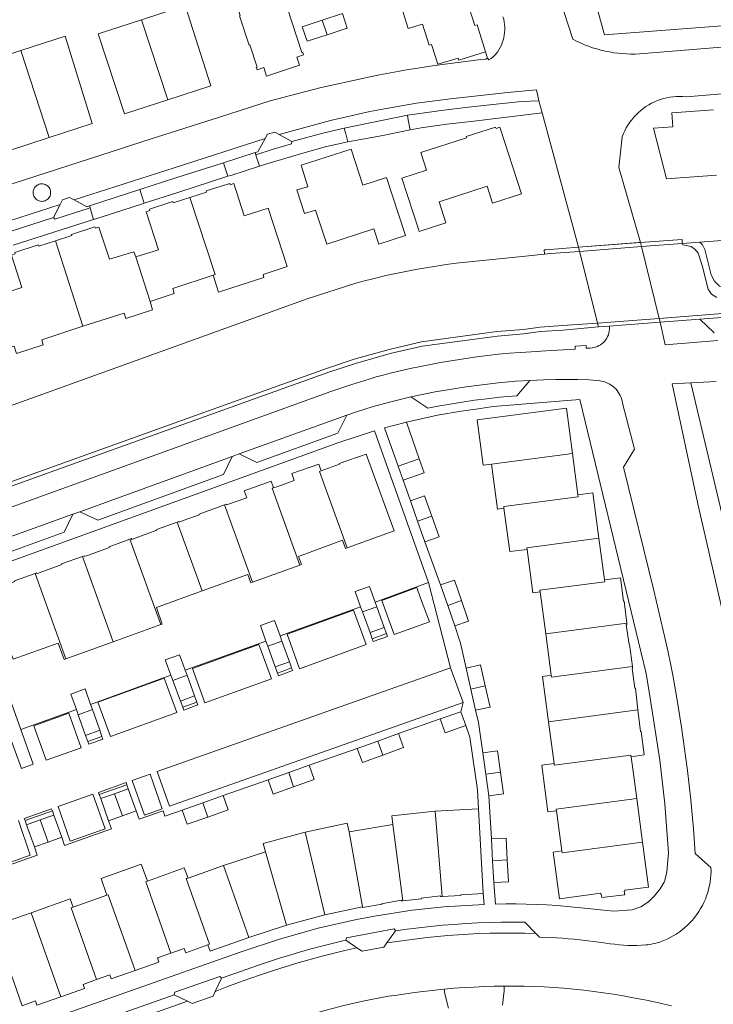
# Model space of a CAD drawing. Header units: metres. Extents: x 89888 to 94270, y 464165 to 468904.
# Tile 23 of 256: x 91018 to 91113, y 465648 to 465782. Entities that reach past the tile are written whole.
import ezdxf

# ---------------------------------------------------------------- set-up
doc = ezdxf.new("R2010")
doc.units = ezdxf.units.M
for name, color, linetype, lineweight in [('B_BEBOUWINGSGRENS_0', 251, 'CONTINUOUS', 13), ('B_TUSSENMUUR_0', 251, 'CONTINUOUS', 13), ('G_GRENS_ALGEMEEN_0', 251, 'CONTINUOUS', 13), ('K_KUNSTWERKGRENS_0', 251, 'CONTINUOUS', 13), ('K_KUNSTWERKGRENS_1', 251, 'CONTINUOUS', 13), ('T_CULTUURGRENS_0', 251, 'CONTINUOUS', 13), ('T_HEK_0', 251, 'CONTINUOUS', 13), ('T_MUUR_30CM_0', 251, 'CONTINUOUS', 13), ('V_WEGGRENS_0', 251, 'CONTINUOUS', 13), ('W_KADEMUUR_30CM_LIJN_0', 251, 'CONTINUOUS', 13), ('W_WALBESCHERMING_LIJN_0', 251, 'CONTINUOUS', 13), ('W_WATERGRENS_0', 251, 'CONTINUOUS', 13)]:
    doc.layers.add(name, color=color, linetype=linetype, lineweight=lineweight)

msp = doc.modelspace()

# ---------------------------------------------------------------- linework, layer by layer
at = {"layer": 'B_BEBOUWINGSGRENS_0'}
for p, q in [((91024.38, 465780.11), (91018.28, 465778.13)), ((91018.28, 465778.13), (91012.58, 465776.27)), ((91049.66, 465778.92), (91050.66, 465775.85)), ((91016.45, 465764.37), (91022.16, 465766.23)), ((91094.57, 465717.33), (91093.83, 465722.99)), ((91069.96, 465721.24), (91072.85, 465722.25)), ((91070.64, 465719.32), (91069.96, 465721.24)), ((91072.64, 465713.7), (91071.65, 465716.51)), ((91073.64, 465710.88), (91072.64, 465713.7)), ((91098.23, 465705.69), (91097.48, 465711.37)), ((91050.01, 465705.37), (91056.51, 465707.69)), ((91076.76, 465702.19), (91075.79, 465705.01)), ((91089.43, 465704.03), (91090.19, 465698.3)), ((91066.81, 465702.62), (91067.04, 465701.98)), ((91065.1, 465701.28), (91064.84, 465701.98)), ((91066.12, 465698.47), (91065.1, 465701.28)), ((91067.04, 465701.98), (91068.06, 465699.17)), ((91077.72, 465699.37), (91076.76, 465702.19)), ((91030.95, 465697.21), (91037.45, 465699.55)), ((91068.06, 465699.17), (91066.12, 465698.47)), ((91090.19, 465698.3), (91090.95, 465692.61)), ((91024.46, 465694.87), (91030.95, 465697.21)), ((91052.11, 465696.59), (91051.86, 465697.28)), ((91053.8, 465698.02), (91054.06, 465697.29)), ((91054.06, 465697.29), (91055.08, 465694.47)), ((91053.13, 465693.77), (91052.11, 465696.59)), ((91055.08, 465694.47), (91053.13, 465693.77)), ((91040.8, 465693.31), (91041.06, 465692.61)), ((91079.93, 465690.72), (91079.28, 465693.61)), ((91039.12, 465691.9), (91038.86, 465692.61)), ((91040.15, 465689.08), (91039.12, 465691.9)), ((91041.06, 465692.61), (91042.09, 465689.8)), ((91080.58, 465687.82), (91079.93, 465690.72)), ((91042.09, 465689.8), (91040.15, 465689.08)), ((91026.16, 465687.22), (91025.91, 465687.92)), ((91027.86, 465688.6), (91028.11, 465687.91)), ((91028.11, 465687.91), (91029.11, 465685.09)), ((91075.73, 465686.64), (91078.57, 465687.63)), ((91078.57, 465687.63), (91079.23, 465685.72)), ((91027.16, 465684.39), (91026.16, 465687.22)), ((91090.58, 465686.25), (91091.32, 465680.55)), ((91029.11, 465685.09), (91027.16, 465684.39)), ((91064.38, 465682.61), (91067.2, 465683.62)), ((91067.2, 465683.62), (91070.01, 465684.63)), ((91081.99, 465679.07), (91081.58, 465682.01)), ((91102.65, 465675.74), (91101.88, 465681.47)), ((91052.15, 465678.32), (91054.98, 465679.32)), ((91054.98, 465679.32), (91057.8, 465680.31)), ((91082.41, 465676.12), (91081.99, 465679.07)), ((91031.13, 465676.41), (91033.02, 465677.08)), ((91033.02, 465677.08), (91034.09, 465674.04)), ((91029.24, 465675.74), (91031.13, 465676.41)), ((91030.32, 465672.7), (91029.24, 465675.74)), ((91043.21, 465675.15), (91046.02, 465676.14)), ((91103.44, 465669.79), (91102.65, 465675.74)), ((91034.09, 465674.04), (91032.21, 465673.37)), ((91040.4, 465674.17), (91043.21, 465675.15)), ((91075.03, 465674.02), (91080.97, 465674.34)), ((91080.97, 465674.34), (91081.63, 465662.73)), ((91091.66, 465674.05), (91092.39, 465668.57)), ((91019.07, 465672.16), (91020.95, 465672.83)), ((91020.95, 465672.83), (91022.82, 465673.49)), ((91022.82, 465673.49), (91023.9, 465670.44)), ((91032.21, 465673.37), (91030.32, 465672.7)), ((91020.15, 465669.12), (91019.07, 465672.16)), ((91063.25, 465671.2), (91069.26, 465672.18)), ((91023.9, 465670.44), (91022.02, 465669.78)), ((91082.9, 465667.23), (91082.74, 465670.23)), ((91022.02, 465669.78), (91020.15, 465669.12)), ((91046.06, 465666.57), (91051.8, 465668.43)), ((91083.06, 465664.24), (91082.9, 465667.23)), ((91041.2, 465664.86), (91046.06, 465666.57)), ((91025.46, 465660.87), (91030.09, 465662.51)), ((91065.08, 465660.93), (91059.95, 465659.83)), ((91059.95, 465659.83), (91054.7, 465658.4)), ((91054.7, 465658.4), (91049.52, 465656.73))]:
    msp.add_line(p, q, dxfattribs=at)
for points in [[(91050.66, 465775.85), (91050.55, 465775.81), (91050.66, 465775.49), (91051.56, 465775.8), (91051.94, 465774.64), (91056.47, 465776.12), (91056.11, 465777.24), (91057.01, 465777.57), (91056.9, 465777.88), (91056.8, 465777.85), (91053.49, 465788), (91053.6, 465788.04), (91053.5, 465788.34), (91053.4, 465788.31), (91053.11, 465789.18), (91046.97, 465787.19), (91047.25, 465786.31), (91047.15, 465786.27), (91047.25, 465785.97), (91047.35, 465786), (91048.35, 465782.93), (91048.25, 465782.89), (91049.55, 465778.89), (91049.66, 465778.92)], [(91078.4, 465788.14), (91079.07, 465786.01), (91080.48, 465781.55), (91080.79, 465781.64), (91081.95, 465777.98)], [(91081.95, 465777.98), (91078.27, 465776.81), (91078.2, 465777.07), (91075.39, 465776.26), (91074.52, 465778.98), (91074.2, 465778.88), (91073.31, 465781.74), (91071.36, 465781.17), (91070.68, 465783.33), (91069.99, 465785.5)], [(91038.42, 465771.38), (91044.34, 465773.31), (91040.79, 465784.29), (91034.83, 465782.34)], [(91060.24, 465780.29), (91062.98, 465781.19), (91062.33, 465783.19), (91059.59, 465782.3)], [(91034.83, 465782.34), (91028.91, 465780.41), (91032.51, 465769.45), (91038.42, 465771.38)], [(91059.59, 465782.3), (91056.85, 465781.4), (91057.5, 465779.4), (91060.24, 465780.29)], [(91022.16, 465766.23), (91028.07, 465768.15), (91024.38, 465780.11)], [(91113.14, 465770.04), (91107.44, 465769.61), (91107.59, 465767.71), (91104.94, 465767.51), (91106.71, 465760.57), (91113.58, 465761.07)], [(91086.86, 465758.54), (91083.92, 465767.66), (91083.39, 465767.48), (91083.32, 465767.66), (91079.27, 465766.37), (91079.33, 465766.19), (91073.07, 465764.17), (91073.85, 465761.75), (91070.5, 465760.66)], [(91063.52, 465764.63), (91056.68, 465762.44), (91057.62, 465759.49), (91056.11, 465759.06), (91057.15, 465755.81), (91058.66, 465756.3), (91060.19, 465751.62), (91066.64, 465753.72), (91067.32, 465751.63), (91070.96, 465752.81), (91070.87, 465753.11)], [(91070.87, 465753.11), (91068.39, 465760.77), (91065.12, 465759.71), (91063.52, 465764.63)], [(91070.5, 465760.66), (91072.79, 465753.55), (91072.85, 465753.36), (91076.5, 465754.53), (91075.58, 465757.42), (91082.16, 465759.55), (91082.89, 465757.26), (91086.86, 465758.54)], [(91054.76, 465748.59), (91052.18, 465756.54), (91048.88, 465755.49), (91047.45, 465759.93), (91046.96, 465759.76), (91046.9, 465759.94), (91043.68, 465758.92), (91043.74, 465758.75), (91041.46, 465758.01)], [(91041.46, 465758.01), (91039.18, 465757.28), (91039.12, 465757.45), (91035.9, 465756.41), (91035.96, 465756.23), (91035.47, 465756.08), (91037.14, 465750.84), (91034.04, 465749.88)], [(91034.04, 465749.88), (91033.79, 465750.6), (91030.45, 465749.57), (91029, 465753.98), (91028.52, 465753.84), (91028.45, 465754.01), (91025.23, 465752.97), (91025.28, 465752.8), (91023.04, 465752.08)], [(91023.04, 465752.08), (91020.76, 465751.35), (91020.68, 465751.52), (91017.46, 465750.47), (91017.51, 465750.29), (91017.03, 465750.13), (91018.43, 465745.7), (91015.14, 465744.62), (91015.23, 465744.34), (91013.83, 465743.9), (91015.97, 465737.22), (91017.38, 465737.69), (91017.71, 465736.66), (91021.38, 465737.83), (91021.16, 465738.53), (91026.77, 465740.41)], [(91044.62, 465747.37), (91045.35, 465745.07), (91051.6, 465747.07), (91051.48, 465747.5), (91054.76, 465748.59)], [(91036, 465743.8), (91039.32, 465744.88), (91039.1, 465745.56), (91044.62, 465747.37)], [(91026.77, 465740.41), (91032.44, 465742.17), (91032.66, 465741.46), (91036.35, 465742.65), (91036, 465743.8)], [(91093.83, 465722.99), (91093.03, 465729.18), (91080.78, 465727.59), (91081.6, 465721.38), (91082.77, 465721.53)], [(91062.99, 465710.06), (91069.41, 465712.37), (91065.6, 465722.9), (91061.9, 465721.6), (91061.93, 465721.51), (91059.43, 465720.6)], [(91059.43, 465720.6), (91059.1, 465721.53), (91055.4, 465720.22), (91055.73, 465719.28), (91053.49, 465718.48), (91052.92, 465718.28)], [(91072.85, 465722.25), (91073.52, 465720.33), (91070.64, 465719.32)], [(91082.77, 465721.53), (91083.59, 465715.35), (91084.46, 465715.48)], [(91052.92, 465718.28), (91052.6, 465719.21), (91048.9, 465717.88), (91049.24, 465716.93), (91046.46, 465715.94), (91046.43, 465716.03), (91046.2, 465715.94)], [(91071.65, 465716.51), (91073.57, 465717.2), (91074.57, 465714.38)], [(91097.48, 465711.37), (91096.65, 465717.57), (91094.57, 465717.33)], [(91046.2, 465715.94), (91042.7, 465714.67), (91042.74, 465714.58), (91040.53, 465713.79), (91039.97, 465713.59), (91039.94, 465713.67), (91039.71, 465713.59)], [(91074.57, 465714.38), (91075.57, 465711.57), (91073.64, 465710.88)], [(91084.46, 465715.48), (91085.27, 465709.56), (91087.63, 465709.83)], [(91039.71, 465713.59), (91036.88, 465712.57), (91036.92, 465712.47), (91033.57, 465711.25), (91033.48, 465711.22), (91033.43, 465711.33), (91033.22, 465711.25)], [(91033.22, 465711.25), (91030.39, 465710.21), (91030.42, 465710.12), (91027.3, 465708.99), (91026.99, 465708.88), (91026.96, 465708.98), (91026.73, 465708.89)], [(91056.51, 465707.69), (91056.74, 465707.77), (91056.34, 465708.89), (91062.35, 465711.09), (91062.77, 465709.98), (91062.99, 465710.06)], [(91087.63, 465709.83), (91088.44, 465703.9), (91089.43, 465704.03)], [(91026.73, 465708.89), (91023.89, 465707.87), (91023.92, 465707.77), (91020.82, 465706.63), (91020.51, 465706.52), (91020.46, 465706.62), (91020.24, 465706.55)], [(91020.24, 465706.55), (91017.42, 465705.53), (91017.46, 465705.44), (91013.85, 465704.13), (91017.24, 465694.8), (91023.43, 465697.03), (91024.24, 465694.79), (91024.46, 465694.87)], [(91043.12, 465704.17), (91049.39, 465706.41), (91049.79, 465705.29), (91050.01, 465705.37)], [(91075.79, 465705.01), (91077.68, 465705.65), (91078.65, 465702.84)], [(91101.27, 465699.77), (91100.95, 465702.75), (91100.85, 465702.76), (91100.43, 465705.95), (91098.23, 465705.69)], [(91037.45, 465699.55), (91037.67, 465699.63), (91036.87, 465701.88), (91043.12, 465704.17)], [(91064.84, 465701.98), (91064.08, 465704.09), (91066.03, 465704.79), (91066.81, 465702.62)], [(91078.65, 465702.84), (91079.61, 465700.02), (91077.72, 465699.37)], [(91051.86, 465697.28), (91051.1, 465699.41), (91053.05, 465700.11), (91053.8, 465698.02)], [(91102.05, 465693.82), (91101.68, 465696.82), (91101.59, 465696.81), (91101.2, 465699.5), (91101.3, 465699.51), (91101.27, 465699.77)], [(91038.86, 465692.61), (91038.08, 465694.72), (91040.03, 465695.43), (91040.8, 465693.31)], [(91079.28, 465693.61), (91081.26, 465694.06), (91081.91, 465691.16)], [(91102.81, 465687.87), (91102.47, 465690.87), (91102.37, 465690.87), (91102.01, 465693.54), (91102.08, 465693.55), (91102.05, 465693.82)], [(91090.95, 465692.61), (91089.76, 465692.45), (91090.58, 465686.25)], [(91025.91, 465687.92), (91025.15, 465690.05), (91027.1, 465690.74), (91027.86, 465688.6)], [(91081.91, 465691.16), (91082.56, 465688.27), (91080.58, 465687.82)], [(91101.88, 465681.47), (91103.68, 465681.71), (91103.24, 465684.92), (91103.15, 465684.92), (91102.81, 465687.87)], [(91079.23, 465685.72), (91076.39, 465684.73), (91075.73, 465686.64)], [(91070.01, 465684.63), (91070.7, 465682.71), (91067.88, 465681.7)], [(91067.88, 465681.7), (91065.07, 465680.69), (91064.38, 465682.61)], [(91081.58, 465682.01), (91083.59, 465682.29), (91084.01, 465679.35)], [(91057.8, 465680.31), (91058.49, 465678.36), (91055.66, 465677.36)], [(91084.01, 465679.35), (91084.42, 465676.41), (91082.41, 465676.12)], [(91091.32, 465680.55), (91089.64, 465680.33), (91090.48, 465673.91), (91091.66, 465674.05)], [(91055.66, 465677.36), (91052.84, 465676.36), (91052.15, 465678.32)], [(91046.02, 465676.14), (91046.7, 465674.19), (91043.89, 465673.2)], [(91043.89, 465673.2), (91041.08, 465672.22), (91040.4, 465674.17)], [(91069.26, 465672.18), (91069.12, 465673.36), (91075.03, 465674.02)], [(91057.22, 465671.13), (91063, 465672.38), (91063.25, 465671.2)], [(91051.8, 465668.43), (91051.49, 465669.59), (91057.22, 465671.13)], [(91082.74, 465670.23), (91084.76, 465670.34), (91084.92, 465667.34)], [(91092.39, 465668.57), (91091.21, 465668.42), (91092.08, 465662.01), (91097.71, 465662.79), (91097.73, 465662.67), (91097.79, 465662.67), (91097.85, 465662.19), (91101, 465662.58), (91100.95, 465663.08), (91101.01, 465663.09), (91101.02, 465663.19), (91104.26, 465663.63), (91103.44, 465669.79)], [(91084.92, 465667.34), (91085.08, 465664.35), (91083.06, 465664.24)], [(91030.09, 465662.51), (91029.28, 465664.78), (91034.8, 465666.74), (91035.65, 465664.42)], [(91035.65, 465664.42), (91040.69, 465666.26), (91041.2, 465664.86)], [(91019.71, 465660.12), (91025.06, 465662), (91025.46, 465660.87)], [(91070.63, 465661.72), (91070.44, 465661.7), (91070.42, 465661.82), (91068.17, 465661.44), (91067.76, 465661.38), (91067.79, 465661.27), (91065.1, 465660.82), (91065.08, 465660.93)], [(91076.01, 465662.33), (91075.79, 465662.32), (91075.79, 465662.43), (91073.14, 465662.11), (91073.16, 465662.01), (91070.63, 465661.72)], [(91081.63, 465662.73), (91078.65, 465662.58), (91078.57, 465662.58), (91078.51, 465662.46), (91076.01, 465662.33)], [(91014.82, 465657.14), (91014.42, 465658.28), (91019.71, 465660.12)], [(91049.52, 465656.73), (91044.23, 465654.86), (91043.93, 465655.72)], [(91043.93, 465655.72), (91040.89, 465654.64), (91040.68, 465655.21), (91038.86, 465654.57)], [(91038.86, 465654.57), (91037.03, 465653.92), (91037.22, 465653.34), (91033.95, 465652.2)], [(91033.95, 465652.2), (91030.68, 465651.05), (91030.48, 465651.62), (91028.65, 465650.97)], [(91028.65, 465650.97), (91026.83, 465650.31), (91027.02, 465649.74), (91023.76, 465648.61)], [(91023.76, 465648.61), (91020.5, 465647.47), (91020.3, 465648.03), (91018.48, 465647.38)]]:
    msp.add_lwpolyline(points, dxfattribs=at)
at = {"layer": 'B_TUSSENMUUR_0'}
for p, q in [((91034.83, 465782.34), (91038.42, 465771.38)), ((91059.59, 465782.3), (91060.24, 465780.29)), ((91018.28, 465778.13), (91022.16, 465766.23)), ((91023.04, 465752.08), (91026.77, 465740.41)), ((91034.04, 465749.88), (91036, 465743.8)), ((91093.83, 465722.99), (91082.77, 465721.53)), ((91046.2, 465715.94), (91050.01, 465705.37)), ((91074.57, 465714.38), (91072.64, 465713.7)), ((91039.71, 465713.59), (91043.12, 465704.17)), ((91033.22, 465711.25), (91037.45, 465699.55)), ((91026.73, 465708.89), (91030.95, 465697.21)), ((91020.24, 465706.55), (91024.46, 465694.87)), ((91078.65, 465702.84), (91076.76, 465702.19)), ((91065.1, 465701.28), (91067.04, 465701.98)), ((91101.27, 465699.77), (91090.19, 465698.3)), ((91052.11, 465696.59), (91054.06, 465697.29)), ((91039.12, 465691.9), (91041.06, 465692.61)), ((91081.91, 465691.16), (91079.93, 465690.72)), ((91026.16, 465687.22), (91028.11, 465687.91)), ((91102.81, 465687.87), (91090.58, 465686.25)), ((91067.88, 465681.7), (91067.2, 465683.62)), ((91054.98, 465679.32), (91055.66, 465677.36)), ((91081.99, 465679.07), (91084.01, 465679.35)), ((91031.13, 465676.41), (91032.21, 465673.37)), ((91043.21, 465675.15), (91043.89, 465673.2)), ((91075.03, 465674.02), (91076.01, 465662.33)), ((91020.95, 465672.83), (91022.02, 465669.78)), ((91070.63, 465661.72), (91069.26, 465672.18)), ((91057.22, 465671.13), (91059.95, 465659.83)), ((91063.25, 465671.2), (91065.08, 465660.93)), ((91051.8, 465668.43), (91054.7, 465658.4)), ((91082.9, 465667.23), (91084.92, 465667.34)), ((91046.06, 465666.57), (91049.52, 465656.73)), ((91019.71, 465660.12), (91023.76, 465648.61))]:
    msp.add_line(p, q, dxfattribs=at)
for points in [[(91044.62, 465747.37), (91044.91, 465747.46), (91041.46, 465758.01)], [(91059.43, 465720.6), (91059.21, 465720.53), (91062.99, 465710.06)], [(91052.92, 465718.28), (91052.71, 465718.21), (91056.51, 465707.69)], [(91094.57, 465717.33), (91094.61, 465717.04), (91084.43, 465715.7), (91084.46, 465715.48)], [(91097.48, 465711.37), (91087.6, 465710.07), (91087.63, 465709.83)], [(91098.23, 465705.69), (91098.27, 465705.42), (91089.4, 465704.25), (91089.43, 465704.03)], [(91090.95, 465692.61), (91090.98, 465692.36), (91102.05, 465693.82)], [(91091.32, 465680.55), (91091.36, 465680.31), (91101.85, 465681.69), (91101.88, 465681.47)], [(91091.66, 465674.05), (91091.63, 465674.28), (91102.65, 465675.74)], [(91092.39, 465668.57), (91092.42, 465668.33), (91103.44, 465669.79)], [(91041.2, 465664.86), (91040.96, 465664.78), (91044.13, 465655.79), (91043.93, 465655.72)], [(91035.65, 465664.42), (91035.4, 465664.33), (91038.86, 465654.57)], [(91030.09, 465662.51), (91030.26, 465662.58), (91033.95, 465652.2)], [(91025.46, 465660.87), (91025.18, 465660.77), (91028.65, 465650.97)], [(91014.82, 465657.14), (91015.02, 465657.21), (91018.48, 465647.38)]]:
    msp.add_lwpolyline(points, dxfattribs=at)
at = {"layer": 'G_GRENS_ALGEMEEN_0'}
for p, q in [((91017.27, 465751.5), (91028.27, 465755.02)), ((91103.16, 465751.87), (91108.85, 465752.26)), ((91108.85, 465752.26), (91108.88, 465751.71)), ((91108.88, 465751.71), (91111.27, 465751.89)), ((91111.29, 465741.35), (91105.86, 465740.94)), ((91097.39, 465740.3), (91092.52, 465739.87))]:
    msp.add_line(p, q, dxfattribs=at)
for points in [[(91071.62, 465767.27), (91073.14, 465767.57), (91076.65, 465768.06), (91080.36, 465768.49), (91089.71, 465769.59)], [(91055.43, 465765.7), (91055.37, 465765.36), (91052.71, 465764.59), (91050.49, 465763.86)], [(91050.98, 465762.29), (91051.54, 465762.47), (91056.93, 465764.08), (91060.18, 465765.02), (91063.09, 465765.66)], [(91035.18, 465757.24), (91039.81, 465758.71), (91046.67, 465760.93)], [(91022.77, 465755.29), (91022.97, 465755.05), (91027.78, 465756.62)], [(91090.03, 465750.27), (91089.99, 465750.84), (91090.18, 465750.86), (91094.66, 465751.23)], [(91199.29, 465748.07), (91158.61, 465744.97), (91111.29, 465741.35)]]:
    msp.add_lwpolyline(points, dxfattribs=at)
at = {"layer": 'K_KUNSTWERKGRENS_0'}
for p, q in [((91094.66, 465751.23), (91103.16, 465751.87)), ((91094.81, 465750.64), (91094.66, 465751.23)), ((91103.29, 465751.3), (91094.81, 465750.64)), ((91103.16, 465751.87), (91103.29, 465751.3)), ((91094.81, 465750.64), (91094.81, 465750.64)), ((91097.26, 465740.83), (91105.74, 465741.46)), ((91098.89, 465740.41), (91097.39, 465740.3)), ((91105.86, 465740.94), (91098.89, 465740.41))]:
    msp.add_line(p, q, dxfattribs=at)
at = {"layer": 'K_KUNSTWERKGRENS_1'}
for p, q in [((91094.66, 465751.23), (91094.81, 465750.64)), ((91103.3, 465751.3), (91103.16, 465751.87)), ((91105.74, 465741.46), (91103.3, 465751.3)), ((91105.86, 465740.94), (91105.74, 465741.46)), ((91097.26, 465740.83), (91097.39, 465740.3)), ((91097.39, 465740.3), (91098.89, 465740.41)), ((91098.89, 465740.41), (91105.86, 465740.94))]:
    msp.add_line(p, q, dxfattribs=at)
for points in [[(91103.16, 465751.87), (91102.89, 465751.85), (91094.66, 465751.23)], [(91094.81, 465750.64), (91094.97, 465750), (91097.26, 465740.83)]]:
    msp.add_lwpolyline(points, dxfattribs=at)
at = {"layer": 'T_CULTUURGRENS_0'}
for p, q in [((91111.29, 465741.35), (91113.27, 465739.49)), ((91066.42, 465697.62), (91068.36, 465698.32)), ((91040.49, 465688.25), (91042.4, 465688.95)), ((91027.46, 465683.55), (91029.41, 465684.24)), ((91032.82, 465677.64), (91029.04, 465676.3)), ((91022.62, 465674.05), (91018.88, 465672.73))]:
    msp.add_line(p, q, dxfattribs=at)
for points in [[(91111.27, 465751.89), (91111.64, 465751.52), (91111.96, 465750.91), (91112.83, 465747.44)], [(91112.83, 465747.44), (91113.28, 465746.57), (91114, 465745.9), (91114.9, 465745.52), (91115.87, 465745.45), (91118.17, 465745.96), (91120.21, 465746.99), (91126.16, 465748.06), (91139.65, 465749.17)], [(91068.36, 465698.32), (91068.5, 465697.94), (91066.56, 465697.24), (91066.42, 465697.62)], [(91055.38, 465693.62), (91055.52, 465693.25), (91053.57, 465692.54), (91053.43, 465692.92)], [(91053.43, 465692.92), (91054.44, 465693.28), (91055.38, 465693.62)], [(91042.4, 465688.95), (91042.54, 465688.58), (91040.6, 465687.86), (91040.49, 465688.25)], [(91029.41, 465684.24), (91029.55, 465683.86), (91027.6, 465683.17), (91027.46, 465683.55)], [(91029.04, 465676.3), (91028.94, 465676.59), (91032.71, 465677.92), (91032.82, 465677.64)], [(91018.88, 465672.73), (91018.77, 465673.01), (91022.52, 465674.34), (91022.62, 465674.05)]]:
    msp.add_lwpolyline(points, dxfattribs=at)
at = {"layer": 'T_HEK_0'}
for p, q in [((91072.85, 465722.25), (91071.1, 465727.28)), ((91066.73, 465726.09), (91061.87, 465724.49)), ((91074.12, 465705.33), (91066.73, 465726.09)), ((91061.87, 465724.49), (91010.84, 465706.03)), ((91070.64, 465719.32), (91071.65, 465716.51)), ((91073.64, 465710.88), (91075.79, 465705.01)), ((91010.84, 465706.03), (91018.3, 465685.18)), ((91074.12, 465705.33), (91066.81, 465702.62)), ((91064.84, 465701.98), (91053.8, 465698.02)), ((91051.86, 465697.28), (91040.8, 465693.31)), ((91038.86, 465692.61), (91027.86, 465688.6)), ((91018.3, 465685.18), (91025.91, 465687.92)), ((91075.73, 465686.64), (91070.01, 465684.63)), ((91018.3, 465685.18), (91020, 465680.43)), ((91064.38, 465682.61), (91057.8, 465680.31)), ((91052.15, 465678.32), (91046.02, 465676.14)), ((91082.41, 465676.12), (91082.74, 465670.23)), ((91023.9, 465670.44), (91024.29, 465669.32)), ((91083.06, 465664.24), (91083.31, 465661.29)), ((91081.63, 465662.73), (91081.74, 465661.25))]:
    msp.add_line(p, q, dxfattribs=at)
for points in [[(91077.72, 465699.37), (91078.51, 465697.02), (91079.28, 465693.61)], [(91080.58, 465687.82), (91080.97, 465686.14), (91081.58, 465682.01)], [(91079.23, 465685.72), (91079.77, 465684.14), (91080.83, 465676.92), (91080.97, 465674.34)], [(91020, 465680.43), (91018.38, 465679.86), (91016.66, 465684.6)], [(91034.09, 465674.04), (91034.49, 465672.92), (91037.77, 465674.07)], [(91040.4, 465674.17), (91038.03, 465673.34), (91037.77, 465674.07)], [(91030.32, 465672.7), (91030.71, 465671.58), (91024.29, 465669.32)], [(91020.15, 465669.12), (91020.54, 465668), (91014.12, 465665.72)]]:
    msp.add_lwpolyline(points, dxfattribs=at)
at = {"layer": 'T_MUUR_30CM_0'}
msp.add_line((91071.1, 465727.28), (91070.93, 465727.24), dxfattribs=at)
for points in [[(91082.98, 465729.39), (91080.91, 465729.11), (91078.62, 465728.77), (91075.34, 465728.23), (91071.1, 465727.28)], [(91094.52, 465660.84), (91093.13, 465660.98), (91091.73, 465661.09), (91090.33, 465661.18), (91088.92, 465661.25), (91087.52, 465661.3), (91086.12, 465661.32), (91084.71, 465661.32), (91083.31, 465661.29)]]:
    msp.add_lwpolyline(points, dxfattribs=at)
at = {"layer": 'V_WEGGRENS_0'}
for p, q in [((91093.88, 465779.7), (91073.83, 465841.69)), ((91204.99, 465788.48), (91098.25, 465780.28)), ((91081.95, 465777.98), (91082.22, 465777.09)), ((91082.4, 465776.86), (91082.22, 465777.09)), ((91088.94, 465772.74), (91089.25, 465771.26)), ((91089.25, 465771.26), (91089.71, 465769.59)), ((91062.59, 465767.53), (91071.26, 465769.28)), ((91089.71, 465769.59), (91094.66, 465751.23)), ((91052.09, 465766.7), (91053.07, 465766.98)), ((91053.07, 465766.98), (91053.66, 465766.66)), ((91051.75, 465766.08), (91052.09, 465766.7)), ((91053.66, 465766.66), (91055.43, 465765.7)), ((91046.06, 465762.78), (91050.41, 465764.17)), ((91050.49, 465763.86), (91050.41, 465764.17)), ((91103.16, 465751.87), (91100.18, 465762.11)), ((91027.71, 465756.89), (91034.6, 465759.11)), ((91023.68, 465757.08), (91024.01, 465757.72)), ((91024.01, 465757.72), (91024.97, 465758.03)), ((91024.97, 465758.03), (91025.59, 465757.69)), ((91023.68, 465757.08), (90989.22, 465745.98)), ((91022.77, 465755.29), (91023.68, 465757.08)), ((91027.71, 465756.89), (91027.78, 465756.62)), ((91016.7, 465753.33), (91022.77, 465755.29)), ((91098.89, 465740.41), (91098.9, 465740.27)), ((91098.89, 465740.41), (91098.89, 465740.41)), ((91106.52, 465737.85), (91105.86, 465740.94)), ((91113.76, 465738.46), (91106.52, 465737.85)), ((91107.51, 465732.49), (91110.06, 465732.63)), ((91111, 465716.07), (91107.51, 465732.49)), ((91110.06, 465732.63), (91113.52, 465732.82)), ((91082.98, 465729.39), (91094.84, 465730.35)), ((91062.94, 465728.24), (91048.18, 465722.92)), ((91068.12, 465726.47), (91070.93, 465727.24)), ((91069.96, 465721.24), (91068.12, 465726.47)), ((91047.22, 465722.57), (91026.38, 465715)), ((91048.18, 465722.92), (91047.22, 465722.57)), ((91025.43, 465714.67), (91010.68, 465709.34)), ((91026.38, 465715), (91025.43, 465714.67)), ((91077.16, 465693.63), (91074.12, 465705.33)), ((91072.51, 465704.63), (91067.73, 465702.86)), ((91066.42, 465697.62), (91066.12, 465698.47)), ((91068.06, 465699.17), (91068.36, 465698.32)), ((91055.38, 465693.62), (91055.08, 465694.47)), ((91041.82, 465693.56), (91043.52, 465688.86)), ((91053.13, 465693.77), (91053.43, 465692.92)), ((91078.86, 465688.91), (91077.16, 465693.63)), ((91028.85, 465688.94), (91030.56, 465684.24)), ((91040.15, 465689.08), (91040.49, 465688.25)), ((91042.4, 465688.95), (91042.09, 465689.8)), ((91078.57, 465687.63), (91078.86, 465688.91)), ((91029.41, 465684.24), (91029.11, 465685.09)), ((91027.16, 465684.39), (91027.46, 465683.55)), ((91036.01, 465679.1), (91033.55, 465678.23)), ((91033.02, 465677.08), (91032.82, 465677.64)), ((91028.18, 465676.32), (91023.4, 465674.65)), ((91029.04, 465676.3), (91029.24, 465675.74)), ((91022.82, 465673.49), (91022.62, 465674.05)), ((91018.88, 465672.73), (91019.07, 465672.16)), ((91069.6, 465657.63), (91068.44, 465655.98)), ((91089.35, 465656.75), (91088.83, 465657.28)), ((91064.31, 465655.3), (91062.8, 465656.34)), ((91065.04, 465654.84), (91064.31, 465655.3)), ((91068.01, 465655.39), (91065.04, 465654.84)), ((91068.44, 465655.98), (91068.01, 465655.39)), ((91045.78, 465651.16), (91044.92, 465649.34)), ((91039.32, 465648.89), (91022.52, 465642.98)), ((91041.13, 465648), (91039.32, 465648.89)), ((91044.63, 465648.7), (91041.76, 465647.69)), ((91044.92, 465649.34), (91044.63, 465648.7)), ((91021.66, 465641.15), (91041.13, 465648)), ((91041.76, 465647.69), (91041.13, 465648))]:
    msp.add_line(p, q, dxfattribs=at)
for points in [[(91098.25, 465780.28), (91093.76, 465796.41), (91089.38, 465809.91), (91086.63, 465818.25), (91078.18, 465843.51)], [(91098.9, 465777.94), (91099.48, 465777.84), (91100.07, 465777.77), (91100.66, 465777.71), (91101.25, 465777.67), (91101.84, 465777.66), (91102.43, 465777.66), (91103.02, 465777.69), (91103.61, 465777.73), (91104.19, 465777.8), (91199.91, 465785.61)], [(91084.33, 465782.76), (91084.43, 465782.41), (91084.5, 465782.05), (91084.55, 465781.69), (91084.57, 465781.33), (91084.58, 465780.97), (91084.56, 465780.61), (91084.51, 465780.25), (91084.45, 465779.89), (91084.35, 465779.54), (91084.24, 465779.2), (91084.11, 465778.86), (91083.95, 465778.54), (91083.78, 465778.22), (91083.58, 465777.92), (91083.23, 465777.51), (91082.97, 465777.28), (91082.69, 465777.06), (91082.4, 465776.86)], [(91093.88, 465779.7), (91094.41, 465779.43), (91094.95, 465779.18), (91095.49, 465778.94), (91096.04, 465778.73), (91096.6, 465778.53), (91097.17, 465778.35), (91097.74, 465778.2), (91098.32, 465778.06), (91098.9, 465777.94)], [(91100.18, 465762.11), (91100.67, 465766.34), (91100.83, 465766.76), (91101.02, 465767.16), (91101.22, 465767.55), (91101.45, 465767.94), (91101.7, 465768.31), (91101.96, 465768.66), (91102.25, 465769), (91102.55, 465769.33), (91102.87, 465769.64), (91103.2, 465769.93), (91103.55, 465770.21), (91103.91, 465770.46), (91104.29, 465770.7), (91104.68, 465770.91), (91105.08, 465771.1), (91105.49, 465771.28), (91105.91, 465771.43), (91106.33, 465771.56), (91106.76, 465771.66), (91107.2, 465771.75), (91107.64, 465771.81), (91108.08, 465771.84), (91108.53, 465771.86), (91108.97, 465771.85), (91109.41, 465771.81), (91202.16, 465779.56)], [(91082.22, 465777.09), (91081.99, 465776.96), (91081.29, 465776.89), (91080.3, 465776.77), (91076.35, 465776.29), (91074.35, 465775.98), (91072.38, 465775.68), (91071.36, 465775.52), (91069.42, 465775.18), (91067.42, 465774.83), (91065.51, 465774.39), (91059.26, 465773.02), (91052.44, 465771.23), (91045.51, 465769.01), (91035, 465765.67), (91030.66, 465764.28), (90999.67, 465754.29)], [(91088.94, 465772.74), (91084.94, 465772.4), (91077.15, 465771.54), (91072.5, 465770.92), (91067.59, 465770.05), (91066.1, 465769.77), (91064.07, 465769.34), (91060.73, 465768.55), (91053.66, 465766.66)], [(91071.26, 465769.28), (91076.24, 465769.97), (91079.19, 465770.34), (91082.96, 465770.77), (91086.86, 465771.17), (91089.25, 465771.26)], [(91071.62, 465767.27), (91071.34, 465768.67), (91071.26, 465769.28)], [(91055.43, 465765.7), (91059.65, 465766.82), (91062.59, 465767.53)], [(91062.59, 465767.53), (91062.76, 465766.92), (91063.09, 465765.66)], [(91063.09, 465765.66), (91067.67, 465766.48), (91071.62, 465767.27)], [(91051.75, 465766.08), (91039.31, 465762.1), (91025.59, 465757.69)], [(91050.41, 465764.17), (91050.75, 465764.28), (91051.75, 465766.08)], [(91050.98, 465762.29), (91050.58, 465763.56), (91050.49, 465763.86)], [(91034.6, 465759.11), (91039.67, 465760.74), (91046.06, 465762.78)], [(91046.06, 465762.78), (91046.26, 465762.18), (91046.67, 465760.93)], [(91046.67, 465760.93), (91047.05, 465761.05), (91050.98, 465762.29)], [(91020.03, 465758.36), (91020.09, 465758.21), (91020.17, 465758.06), (91020.26, 465757.93), (91020.38, 465757.8), (91020.51, 465757.7), (91020.65, 465757.62), (91020.81, 465757.55), (91020.97, 465757.51), (91021.13, 465757.49), (91021.3, 465757.5), (91021.46, 465757.53), (91021.62, 465757.58), (91021.77, 465757.65), (91021.91, 465757.74), (91022.04, 465757.85), (91022.14, 465757.98), (91022.23, 465758.12), (91022.3, 465758.27), (91022.35, 465758.43), (91022.38, 465758.59), (91022.38, 465758.76), (91022.36, 465758.92), (91022.31, 465759.08), (91022.25, 465759.24), (91022.16, 465759.38), (91022.06, 465759.51), (91021.93, 465759.62), (91021.79, 465759.72), (91021.65, 465759.8), (91021.49, 465759.85), (91021.32, 465759.88), (91021.15, 465759.89), (91020.99, 465759.87), (91020.82, 465759.84), (91020.67, 465759.77), (91020.52, 465759.69), (91020.39, 465759.59), (91020.27, 465759.47), (91020.17, 465759.33), (91020.09, 465759.18), (91020.03, 465759.03), (91020, 465758.86), (91019.99, 465758.7), (91020, 465758.53), (91020.03, 465758.36)], [(91035.18, 465757.24), (91034.77, 465758.5), (91034.6, 465759.11)], [(91025.59, 465757.69), (91027.33, 465756.76), (91027.71, 465756.89)], [(91027.78, 465756.62), (91027.87, 465756.26), (91028.27, 465755.02)], [(91028.27, 465755.02), (91029.28, 465755.34), (91035.08, 465757.21), (91035.18, 465757.24)], [(91098.9, 465740.27), (91098.9, 465739.98), (91098.88, 465739.73), (91098.83, 465739.48), (91098.76, 465739.24), (91098.66, 465739.01), (91098.55, 465738.78), (91098.41, 465738.57), (91098.26, 465738.37), (91098.09, 465738.18), (91097.9, 465738.02), (91097.7, 465737.87), (91097.48, 465737.74), (91097.26, 465737.63), (91097.02, 465737.54), (91096.77, 465737.47), (91096.53, 465737.43), (91096.27, 465737.41), (91095.72, 465737.39)], [(91095.72, 465737.39), (91095.71, 465737.75), (91094.2, 465737.67), (91094.22, 465737.26)], [(91094.22, 465737.26), (91090.2, 465737.04), (91088.21, 465736.91), (91086.71, 465736.82), (91085.21, 465736.7), (91083.72, 465736.56), (91082.22, 465736.4), (91080.73, 465736.21), (91079.24, 465736), (91075.78, 465735.43), (91072.81, 465734.84), (91071.83, 465734.65), (91070.85, 465734.45), (91069.87, 465734.22), (91068.9, 465733.98), (91067.93, 465733.72), (91066.96, 465733.45), (91066, 465733.15), (91063.61, 465732.41), (91060.74, 465731.48), (90932.44, 465685.08), (90932.23, 465687.88)], [(91071.69, 465730.72), (91075.05, 465731.43), (91079.31, 465732.11), (91083.67, 465732.67), (91086.05, 465732.87), (91088.02, 465732.99)], [(91088.02, 465732.99), (91086.22, 465730.87), (91083.84, 465730.67), (91082.14, 465730.48), (91080.45, 465730.26), (91078.76, 465730.01), (91077.08, 465729.75), (91075.4, 465729.46), (91074.04, 465729.18), (91071.69, 465730.72)], [(91098.89, 465732.5), (91098.65, 465732.62), (91098.39, 465732.73), (91098.12, 465732.82), (91097.85, 465732.88), (91097.58, 465732.92), (91096.12, 465733.05), (91094.57, 465733.1), (91091.55, 465733.11), (91089.92, 465733.05), (91088.02, 465732.99)], [(91098.89, 465732.5), (91099.13, 465732.35), (91099.36, 465732.19), (91099.57, 465732.01), (91099.77, 465731.82), (91099.95, 465731.61), (91100.12, 465731.39), (91100.26, 465731.15), (91100.4, 465730.91), (91100.51, 465730.66), (91100.6, 465730.39), (91100.67, 465730.12), (91100.72, 465729.85), (91102.32, 465723.58), (91100.82, 465721.1), (91104.98, 465704.23), (91106.6, 465697.36), (91106.95, 465695.8), (91107.28, 465694.23), (91107.58, 465692.65), (91107.87, 465691.08), (91108.13, 465689.49), (91108.77, 465685.53), (91109.06, 465683.55), (91109.33, 465681.56), (91109.59, 465679.57), (91109.82, 465677.58), (91110.04, 465675.58), (91110.23, 465673.58), (91110.41, 465671.58), (91110.65, 465668.24), (91112.42, 465666.62), (91112.81, 465666.3), (91112.82, 465665.82), (91112.82, 465665.75)], [(91110.06, 465732.63), (91119.3, 465693.83), (91116.2, 465693.04)], [(91071.69, 465730.72), (91071.18, 465730.59), (91068.81, 465730), (91066.43, 465729.35), (91064.39, 465728.72), (91062.94, 465728.24)], [(91094.84, 465730.35), (91102.56, 465698.53), (91103.96, 465692.84), (91104.51, 465689.49), (91105.79, 465681), (91106.49, 465675), (91107.01, 465668.33), (91106.77, 465665.71), (91106.48, 465664.53), (91106.4, 465664.3)], [(91048.18, 465722.92), (91050.64, 465721.76), (91061.72, 465725.77), (91062.94, 465728.24)], [(91026.38, 465715), (91028.84, 465713.84), (91046.04, 465720.09), (91047.22, 465722.57)], [(91116.2, 465693.04), (91115.57, 465696.18), (91111, 465716.07)], [(91010.68, 465709.34), (91013.14, 465708.2), (91024.23, 465712.21), (91025.43, 465714.67)], [(91067.73, 465702.86), (91069.45, 465698.2), (91074.25, 465699.92), (91073.05, 465703.17), (91072.51, 465704.63)], [(91054.78, 465698.26), (91056.48, 465693.52), (91065.61, 465696.81), (91063.88, 465701.53), (91054.78, 465698.26)], [(91043.52, 465688.86), (91052.63, 465692.13), (91050.91, 465696.84), (91041.82, 465693.56)], [(91077.16, 465693.63), (91036.99, 465679.43), (91038.66, 465674.72), (91078.86, 465688.91)], [(91030.56, 465684.24), (91039.66, 465687.51), (91037.95, 465692.22), (91028.85, 465688.94)], [(91021.77, 465680.99), (91026.56, 465682.69), (91024.87, 465687.42), (91020.07, 465685.7), (91021.77, 465680.99)], [(91033.55, 465678.23), (91035.23, 465673.49), (91037.67, 465674.35), (91036.01, 465679.1)], [(91023.4, 465674.65), (91025.05, 465669.91), (91029.86, 465671.6), (91028.18, 465676.32)], [(91013.23, 465670.96), (91014.88, 465666.31), (91019.59, 465667.98), (91018, 465672.74)], [(91089.35, 465656.75), (91090.85, 465656.71), (91091.65, 465656.67), (91092.46, 465656.62), (91093.26, 465656.56), (91094.06, 465656.49), (91094.86, 465656.41), (91097.83, 465656.04), (91098.43, 465655.95), (91099.03, 465655.87), (91099.63, 465655.79), (91100.23, 465655.72), (91100.83, 465655.66), (91101.45, 465655.63), (91102.06, 465655.62), (91102.68, 465655.63), (91103.29, 465655.66), (91103.9, 465655.7), (91104.21, 465655.74), (91104.52, 465655.78), (91104.83, 465655.84), (91105.13, 465655.9), (91105.44, 465655.97), (91105.9, 465656.12), (91106.35, 465656.29), (91106.8, 465656.49), (91107.24, 465656.7), (91107.66, 465656.94), (91108.07, 465657.19), (91108.48, 465657.47), (91108.86, 465657.76), (91109.24, 465658.07), (91109.6, 465658.39), (91109.94, 465658.73), (91110.27, 465659.09), (91110.58, 465659.47), (91110.87, 465659.85), (91111.15, 465660.26), (91111.4, 465660.67), (91111.64, 465661.09), (91111.85, 465661.53), (91112.05, 465661.97), (91112.22, 465662.42), (91112.37, 465662.89), (91112.5, 465663.35), (91112.61, 465663.83), (91112.7, 465664.3), (91112.76, 465664.78)], [(91112.82, 465665.75), (91112.81, 465665.27), (91112.76, 465664.78)], [(91106.4, 465664.3), (91105.87, 465663.38), (91105.08, 465662.43), (91104.27, 465661.61), (91103.19, 465660.9), (91102.04, 465660.53), (91099.5, 465660.33), (91094.52, 465660.84)], [(91081.74, 465661.25), (91077.77, 465661.02), (91076.7, 465660.97), (91071.88, 465660.45), (91066.72, 465659.66), (91064.25, 465659.2), (91059, 465658), (91053.72, 465656.49), (91048.48, 465654.78), (91014.12, 465642.66)], [(91062.8, 465656.34), (91062.91, 465656.66), (91069.42, 465657.89), (91069.6, 465657.63)], [(91088.83, 465657.28), (91087.39, 465658.79), (91087.35, 465658.83), (91085.73, 465658.83), (91084.11, 465658.82), (91082.49, 465658.78), (91080.88, 465658.72), (91079.26, 465658.63), (91077.64, 465658.52), (91076.03, 465658.39), (91074.41, 465658.23), (91072.81, 465658.05), (91071.2, 465657.85), (91069.6, 465657.63)], [(91068.44, 465655.98), (91073.94, 465656.7), (91076.78, 465656.99), (91080.97, 465657.25), (91082.58, 465657.33), (91087.31, 465657.32), (91088.83, 465657.28)], [(91044.92, 465649.34), (91046.5, 465649.95), (91048.09, 465650.54), (91049.68, 465651.11), (91051.28, 465651.66), (91052.89, 465652.19), (91054.5, 465652.7), (91056.12, 465653.19), (91057.75, 465653.66), (91059.38, 465654.1), (91061.02, 465654.52), (91062.66, 465654.92), (91064.31, 465655.3)], [(91062.8, 465656.34), (91062.41, 465656.25), (91060.94, 465655.91), (91059.49, 465655.54), (91058.04, 465655.16), (91056.59, 465654.75), (91055.15, 465654.32), (91053.72, 465653.88), (91050.86, 465652.95), (91045.78, 465651.16)], [(91039.32, 465648.89), (91039.38, 465649.24), (91045.54, 465651.4), (91045.78, 465651.16)], [(91084.51, 465650.06), (91083.14, 465650.04), (91081.77, 465650), (91080.4, 465649.94), (91079.03, 465649.86), (91077.66, 465649.77), (91076.29, 465649.65)], [(91084.51, 465650.06), (91084.5, 465649.43), (91084.28, 465647.47)], [(91107.43, 465647.38), (91105.46, 465647.82), (91103.97, 465648.13), (91103.48, 465648.22), (91102.14, 465648.48), (91100.8, 465648.73), (91099.46, 465648.96), (91098.11, 465649.16), (91096.76, 465649.35), (91095.4, 465649.51), (91094.04, 465649.65), (91092.68, 465649.77), (91091.32, 465649.87), (91089.96, 465649.95), (91088.6, 465650.01), (91087.24, 465650.05), (91085.87, 465650.07), (91084.51, 465650.06)], [(91073.42, 465649.34), (91072.23, 465649.19), (91071.03, 465649.03), (91069.85, 465648.85), (91068.66, 465648.68), (91067.47, 465648.48), (91066.29, 465648.25), (91065.12, 465648.01), (91063.94, 465647.74), (91062.55, 465647.4), (91061.16, 465647.05), (91059.77, 465646.67), (91058.39, 465646.28), (91057.01, 465645.86), (91055.65, 465645.43), (91054.28, 465644.98), (91021.18, 465633.33)], [(91076.29, 465649.65), (91075.81, 465649.59), (91074.61, 465649.47), (91073.42, 465649.34)], [(91076.29, 465649.65), (91076.36, 465649.01), (91076.88, 465647.07)]]:
    msp.add_lwpolyline(points, dxfattribs=at)
at = {"layer": 'W_KADEMUUR_30CM_LIJN_0'}
for points in [[(91015.94, 465718.73), (91050.99, 465731.34), (91060.29, 465734.67), (91063.96, 465735.89), (91068.76, 465737.22), (91073.16, 465738.27), (91083.47, 465739.66), (91087.16, 465739.96), (91089.44, 465740.26), (91092.48, 465740.48)], [(91092.52, 465739.87), (91089.47, 465739.66), (91087.16, 465739.34), (91083.59, 465739.05), (91073.24, 465737.66), (91068.9, 465736.66), (91064.14, 465735.3), (91060.48, 465734.09), (91051.15, 465730.77), (91016.12, 465718.19), (90935.13, 465689)]]:
    msp.add_lwpolyline(points, dxfattribs=at)
at = {"layer": 'W_WALBESCHERMING_LIJN_0'}
for points in [[(91111.27, 465751.89), (91158.71, 465755.47), (91201.56, 465758.77)], [(90930.88, 465703.47), (90932.89, 465702.25), (90935.9, 465701.48), (90938.91, 465701.59), (90941.29, 465702.23), (90959.32, 465708.74), (90995.26, 465721.71), (91000, 465723.42), (91057.52, 465744.17), (91064.19, 465746.29), (91065.54, 465746.65), (91066.9, 465746.99), (91068.27, 465747.32), (91069.64, 465747.62), (91071.02, 465747.9), (91072.4, 465748.16), (91073.78, 465748.41), (91075.16, 465748.63), (91076.55, 465748.83), (91077.94, 465749.02), (91087.4, 465750), (91089.52, 465750.22), (91090.03, 465750.27)]]:
    msp.add_lwpolyline(points, dxfattribs=at)
at = {"layer": 'W_WATERGRENS_0'}
for p, q in [((91103.3, 465751.3), (91103.29, 465751.3)), ((91108.88, 465751.71), (91103.3, 465751.3)), ((91105.74, 465741.46), (91205.11, 465749.13)), ((91092.48, 465740.48), (91097.26, 465740.83))]:
    msp.add_line(p, q, dxfattribs=at)
for points in [[(91113.6, 465744.35), (91112.91, 465744.79), (91112.42, 465745.45), (91111.62, 465748.73), (91111.06, 465750.39), (91110.67, 465750.92), (91110.11, 465751.3), (91108.97, 465751.56), (91108.88, 465751.71)], [(91094.81, 465750.64), (91090.85, 465750.34), (91090.03, 465750.27)]]:
    msp.add_lwpolyline(points, dxfattribs=at)

doc.saveas('drawing.dxf')
